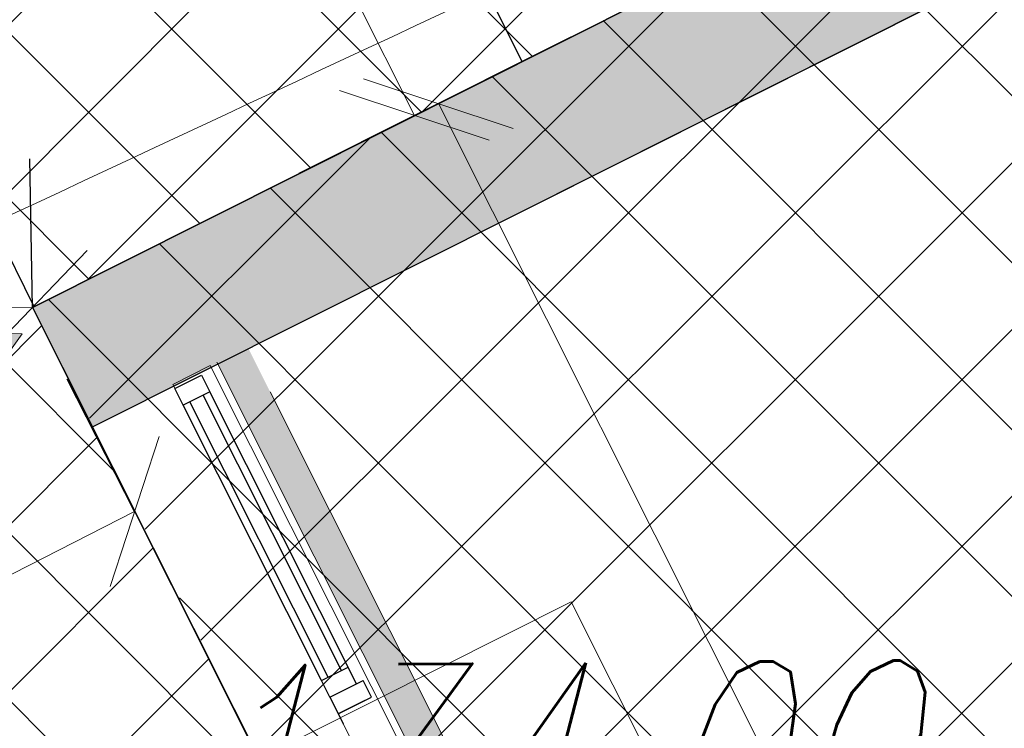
# Model space of a CAD drawing. Header units: metres. Extents: x 7472034 to 8439876, y 5890181 to 5961460.
# Tile 163 of 202: x 8439514.61 to 8439517.26, y 5890398.52 to 5890400.43. Entities that reach past the tile are written whole.
import ezdxf

# ---------------------------------------------------------------- set-up
doc = ezdxf.new("R2010")
doc.units = ezdxf.units.M
doc.header["$MEASUREMENT"] = 0
for name, pattern in [('$0$L218_500', [1, 0.5, -0.5]), ('ACAD_ISO03W100', [30, 12, -18]), ('CENTER', [2, 1.25, -0.25, 0.25, -0.25]), ('DASHED', [19.049999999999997, 12.7, -6.349999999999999])]:
    doc.linetypes.add(name, pattern=pattern)
doc.layers.get('0').update_dxf_attribs({"linetype": 'CONTINUOUS', "lineweight": 5})
doc.layers.get('Defpoints').update_dxf_attribs({"linetype": 'CONTINUOUS'})
for name, color, linetype, lineweight in [('### Krawężnik', 6, 'CONTINUOUS', 35), ('### rzędne', 172, 'CONTINUOUS', 35), ('_a_widok', 7, 'CONTINUOUS', 5), ('a_opisy', 7, 'CONTINUOUS', 18), ('drzwi', 7, 'CONTINUOUS', 20), ('dystrybutor', 252, 'CONTINUOUS', 15), ('KOLOR-OBIEKT', 21, 'CONTINUOUS', 13), ('T_strefa-5', 200, 'ACAD_ISO03W100', 50), ('ZAG-obrys 018 wymiary', 7, 'CONTINUOUS', 18)]:
    doc.layers.add(name, color=color, linetype=linetype, lineweight=lineweight)
for name, color, linetype in [('100_rzut_wym_wew', 7, 'CONTINUOUS'), ('Kraw_parking', 7, 'DASHED'), ('malowanki', 252, 'CONTINUOUS'), ('ogródek', 5, 'CONTINUOUS'), ('Ściany grube', 51, 'CONTINUOUS'), ('Ślusarka_okienna', 7, 'CONTINUOUS')]:
    doc.layers.add(name, color=color, linetype=linetype)
doc.layers.add('_IS_NO', color=11, linetype='CONTINUOUS', lineweight=20, plot=False)
doc.styles.add('ARIAL', font='arial.ttf')
doc.styles.add('DIM', font='simplex.shx', dxfattribs={"width": 0.8})
doc.styles.add('RS', font='Romans.shx', dxfattribs={"width": 0.7})
doc.styles.add('style2', font='romans.shx', dxfattribs={"width": 0.7, "oblique": 15})
doc.dimstyles.new('DIM-WEW_500', dxfattribs={"dimscale": 5, "dimtxt": 18, "dimasz": 10, "dimexe": 4, "dimexo": 8, "dimgap": 5, "dimtad": 1, "dimlfac": 0.01, "dimzin": 9, "dimdsep": 46, "dimtxsty": 'DIM', "dimblk": 'ARCHTICK', "dimcen": 5, "dimclrt": 112, "dimadec": 4, "dimazin": 2, "dimtfac": 4, "dimtmove": 0, "dimatfit": 3, "dimldrblk": 'ARCHTICK', "dimfxl": 0, "dimtolj": 1, "dimlwd": 13, "dimarcsym": 0})
pattern_1 = [(45, (967499.2092647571, -71042.97165620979), (-0.2245064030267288, 0.2245064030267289), []), (135, (967499.2092647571, -71042.97165620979), (-0.2245064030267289, -0.2245064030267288), [])]

# ---------------------------------------------------------------- blocks, each defined once
blk = doc.blocks.new('A$C6A91272F')
at = {"ltscale": 0.1}
h = blk.add_hatch(color=256, dxfattribs=at)
h.dxf.hatch_style = 1
edge = h.paths.add_edge_path()
edge.add_line((705.3357828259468, 1004.648025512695), (1.335779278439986, 1004.648025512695))
edge.add_line((1.335779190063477, 1004.648025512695), (1.335779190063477, 80.64918178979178))
edge.add_line((1.335779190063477, 80.64918172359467), (37.33577814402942, 80.64918174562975))
edge.add_line((37.33577811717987, 80.64918172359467), (37.33577811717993, 116.3991696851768))
edge.add_line((37.33577823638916, 116.3991696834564), (37.33577899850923, 127.6491803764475))
edge.add_line((37.3357789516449, 127.6491804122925), (37.33577895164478, 968.6480249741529))
edge.add_line((37.3357789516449, 968.6480250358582), (705.3357827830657, 968.648025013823))
edge.add_line((705.3357827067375, 968.6480250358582), (705.3357827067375, 1004.648025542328))
h = blk.add_hatch(color=256, dxfattribs=at)
h.dxf.hatch_style = 1
edge = h.paths.add_edge_path()
edge.add_line((605.8357829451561, 127.6491802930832), (37.33577826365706, 127.6491803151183))
edge.add_line((37.33577817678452, 127.6491802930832), (37.33577817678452, 118.4300506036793))
edge.add_line((37.33577817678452, 118.4300507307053), (606.3781130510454, 118.4300507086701))
edge.add_line((606.3781131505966, 118.4300508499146), (605.8357829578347, 127.6491805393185))
blk.add_line((36.83578145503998, 118.4300528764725), (592.8781095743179, 118.4300528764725), dxfattribs=at)
for points in [[(1.335779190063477, 80.64918172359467), (1305.338344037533, 80.64918172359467), (1305.338344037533, 1004.648025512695), (1.335779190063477, 1004.648025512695)], [(36.83577924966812, 105.1491804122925), (592.3357791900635, 105.1491802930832), (592.3357791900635, 116.3991719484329), (36.83577919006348, 116.3991717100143)]]:
    blk.add_lwpolyline(points, close=True, dxfattribs=at)
at = {"layer": 'dystrybutor', "color": 8, "ltscale": 0.1}
blk.add_line((50.33578497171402, 127.6491825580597), (1282.838341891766, 127.649182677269), dxfattribs=at)
at = {"layer": 'ogródek', "color": 0}
for p, q in [((1.335779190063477, 1004.648025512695), (1.335779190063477, 80.64918172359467)), ((37.33577817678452, 80.64917922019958), (37.33577919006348, 715.6480256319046)), ((37.33577817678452, 80.64917922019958), (37.33577919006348, 715.6480256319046)), ((1.335779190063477, 80.64918172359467), (37.33577817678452, 80.64917922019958))]:
    blk.add_line(p, q, dxfattribs=at)
blk.add_lwpolyline([(1305.338344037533, 1004.648025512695), (1.335779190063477, 1004.648025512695), (1.335779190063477, 80.64918172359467), (1305.338344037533, 80.64918172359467)], close=True, dxfattribs=at)
at = {"layer": 'Ślusarka_okienna', "color": 0}
for p, q in [((131.0857791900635, 105.149182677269, 0.25), (131.0857792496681, 115.149182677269, 0.4999999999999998)), ((136.0857792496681, 115.1491825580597, 0.25), (131.0857792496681, 115.149182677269, 0.4999999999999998)), ((136.0857791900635, 105.1491825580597, 0.25), (136.0857792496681, 115.1491825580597, 0.4999999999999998)), ((131.0857792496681, 113.149182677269), (43.08577930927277, 113.1491825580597, 0.25)), ((126.0857793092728, 105.149182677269), (126.0857792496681, 113.1491825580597, 0.25)), ((136.0857791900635, 113.149182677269, 0.25), (136.0857791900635, 105.1491825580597, 0.4999999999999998)), ((126.0857792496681, 111.149182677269), (43.08577930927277, 111.149182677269, 0.25)), ((126.0857792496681, 107.149182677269), (43.08577924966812, 107.1491825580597, 0.25)), ((126.0857793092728, 105.149182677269), (43.08577919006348, 105.1491825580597, 0.25)), ((131.0857791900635, 105.149182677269), (126.0857793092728, 105.149182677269, 0.25)), ((131.0857791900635, 105.149182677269, 0.25), (135.8357792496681, 105.149182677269, 0.4999999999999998)), ((135.8357792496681, 105.149182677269, 0.25), (139.0857791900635, 105.149182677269, 0.4999999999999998))]:
    blk.add_line(p, q, dxfattribs=at)
at = {"layer": 'Ślusarka_okienna', "color": 0, "elevation": 0.25}
blk.add_lwpolyline([(38.08577919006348, 113.1491825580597), (43.08577930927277, 113.1491825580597), (43.08577919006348, 105.1491825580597), (38.08577919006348, 105.149182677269)], close=True, dxfattribs=at)
blk = doc.blocks.new('_Oblique')
at = {"color": 0, "linetype": 'ByBlock', "lineweight": -2}
blk.add_line((-0.5, -0.5), (0.5, 0.5), dxfattribs=at)
blk = doc.blocks.new('*D72')
at = {"layer": 'Defpoints', "color": 0, "linetype": 'Continuous'}
for p in [(8439515.223175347, 5890401.062351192), (8439514.7226809, 5890400.811143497), (8439514.64619356, 5890399.653839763)]:
    blk.add_point(p, dxfattribs=at)
at = {"layer": 'ZAG-obrys 018 wymiary', "color": 0, "linetype": 'Continuous', "lineweight": -2}
for p, q in [((8439515.223175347, 5890401.062351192), (8439515.580671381, 5890401.241785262)), ((8439515.36118563, 5890400.012707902), (8439516.029264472, 5890400.348029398))]:
    blk.add_line(p, q, dxfattribs=at)
at = {"layer": 'ZAG-obrys 018 wymiary', "color": 0, "linetype": 'Continuous', "lineweight": 13}
blk.add_line((8439515.671768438, 5890400.168595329), (8439515.223175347, 5890401.062351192), dxfattribs=at)
at = {"layer": 'ZAG-obrys 018 wymiary', "color": 0, "linetype": 'Continuous', "lineweight": 13, "xscale": 0.3, "yscale": 0.3, "zscale": 0.3}
for p, rotation in [((8439515.223175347, 5890401.062351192), 116.652946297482), ((8439515.671768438, 5890400.168595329), 296.6529462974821)]:
    blk.add_blockref('_Oblique', p, dxfattribs=dict(at, rotation=rotation))
at = {"layer": 'ZAG-obrys 018 wymiary', "color": 112, "linetype": 'Continuous', "lineweight": 25, "insert": (8439515.983715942, 5890400.884624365), "char_height": 0.8, "attachment_point": 5, "rotation": 296.652946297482, "style": 'RS'}
blk.add_mtext('\\A1;1', dxfattribs=at)
blk = doc.blocks.new('_ArchTick')
at = {"layer": '100_rzut_wym_wew', "color": 0, "linetype": 'Continuous', "const_width": 0.15}
blk.add_lwpolyline([(-0.5, -0.5), (0.5, 0.5)], dxfattribs=at)
blk = doc.blocks.new('*D48')
at = {"layer": 'Defpoints', "color": 0, "linetype": 'Continuous', "lineweight": 60}
for p in [(8439522.898040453, 5890403.794841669, 2.493151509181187e-06), (8439514.639453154, 5890399.659210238, 2.493151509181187e-06), (8439515.964052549, 5890397.0140713)]:
    blk.add_point(p, dxfattribs=at)
at = {"layer": 'ZAG-obrys 018 wymiary', "color": 0, "linetype": 'Continuous', "lineweight": -2}
for p, q in [((8439523.256250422, 5890403.079519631), (8439524.401744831, 5890400.792041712)), ((8439514.997663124, 5890398.9438882), (8439516.143157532, 5890396.656410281))]:
    blk.add_line(p, q, dxfattribs=at)
at = {"layer": 'ZAG-obrys 018 wymiary', "color": 0, "linetype": 'Continuous', "lineweight": 13}
blk.add_line((8439524.222639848, 5890401.149702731), (8439515.964052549, 5890397.0140713), dxfattribs=at)
at = {"layer": 'ZAG-obrys 018 wymiary', "color": 0, "linetype": 'Continuous', "lineweight": 13, "xscale": 0.3, "yscale": 0.3, "zscale": 0.3}
for p, rotation in [((8439524.222639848, 5890401.149702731), 26.6002161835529), ((8439515.964052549, 5890397.0140713), 206.6002161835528)]:
    blk.add_blockref('_Oblique', p, dxfattribs=dict(at, rotation=rotation))
at = {"layer": 'ZAG-obrys 018 wymiary', "color": 112, "linetype": 'Continuous', "lineweight": 25, "insert": (8439519.824688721, 5890399.618378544), "char_height": 0.8, "attachment_point": 5, "rotation": 26.60021618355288, "style": 'RS'}
blk.add_mtext('\\A1;9.24', dxfattribs=at)
blk = doc.blocks.new('*D47')
at = {"layer": 'Defpoints', "color": 0, "linetype": 'Continuous', "lineweight": 60}
for p in [(8439514.6432662, 5890399.651613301, 2.493151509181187e-06), (8439521.586031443, 5890388.545919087), (8439520.492828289, 5890387.997219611, 2.493151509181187e-06)]:
    blk.add_point(p, dxfattribs=at)
at = {"layer": 'ZAG-obrys 018 wymiary', "color": 0, "linetype": 'Continuous', "lineweight": -2}
for p, q in [((8439515.358258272, 5890400.010481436), (8439516.093965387, 5890400.379746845)), ((8439521.207820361, 5890388.356087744), (8439521.943527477, 5890388.725353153))]:
    blk.add_line(p, q, dxfattribs=at)
at = {"layer": 'ZAG-obrys 018 wymiary', "color": 0, "linetype": 'Continuous', "lineweight": 13}
blk.add_line((8439515.736469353, 5890400.200312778), (8439521.586031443, 5890388.545919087), dxfattribs=at)
at = {"layer": 'ZAG-obrys 018 wymiary', "color": 0, "linetype": 'Continuous', "lineweight": 13, "xscale": 0.3, "yscale": 0.3, "zscale": 0.3}
for p, rotation in [((8439515.736469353, 5890400.200312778), 116.6529459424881), ((8439521.586031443, 5890388.545919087), 296.6529459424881)]:
    blk.add_blockref('_Oblique', p, dxfattribs=dict(at, rotation=rotation))
at = {"layer": 'ZAG-obrys 018 wymiary', "color": 112, "linetype": 'Continuous', "lineweight": 25, "insert": (8439518.65365667, 5890395.725783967), "char_height": 0.8, "attachment_point": 5, "rotation": 296.65294594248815, "style": 'RS'}
blk.add_mtext('\\A1;13.04', dxfattribs=at)
blk = doc.blocks.new('*D108')
at = {"layer": 'Defpoints', "color": 0, "linetype": 'Continuous'}
for p in [(8439505.01880863, 5890418.847646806), (8439503.43533865, 5890418.053730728), (8439514.6432662, 5890399.651613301, 2.493151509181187e-06)]:
    blk.add_point(p, dxfattribs=at)
at = {"layer": 'ZAG-obrys 018 wymiary', "color": 0, "linetype": 'Continuous', "lineweight": -2}
for p, q in [((8439504.303661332, 5890418.489088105), (8439503.077765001, 5890417.874451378)), ((8439513.928118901, 5890399.2930546), (8439512.70222257, 5890398.678417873))]:
    blk.add_line(p, q, dxfattribs=at)
at = {"layer": 'ZAG-obrys 018 wymiary', "color": 0, "linetype": 'Continuous', "lineweight": 13}
blk.add_line((8439513.05979622, 5890398.857697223), (8439503.43533865, 5890418.053730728), dxfattribs=at)
at = {"layer": 'ZAG-obrys 018 wymiary', "color": 0, "linetype": 'Continuous', "lineweight": 13, "xscale": 0.3, "yscale": 0.3, "zscale": 0.3}
for p, rotation in [((8439503.43533865, 5890418.053730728), 116.6281522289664), ((8439513.05979622, 5890398.857697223), 296.6281522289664)]:
    blk.add_blockref('_Oblique', p, dxfattribs=dict(at, rotation=rotation))
at = {"layer": 'ZAG-obrys 018 wymiary', "color": 112, "linetype": 'Continuous', "lineweight": 25, "insert": (8439511.204318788, 5890403.897150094), "char_height": 0.8, "attachment_point": 5, "rotation": 296.62815222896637, "style": 'RS'}
blk.add_mtext('\\A1;21.47', dxfattribs=at)
blk = doc.blocks.new('*D109')
at = {"layer": 'Defpoints', "color": 0, "linetype": 'Continuous', "lineweight": 60}
for p in [(8439514.6432662, 5890399.651613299, 2.493151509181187e-06), (8439465.25386815, 5890398.746710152), (8439465.25386815, 5890398.746710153)]:
    blk.add_point(p, dxfattribs=at)
at = {"layer": 'ZAG-obrys 018 wymiary', "color": 0, "linetype": 'Continuous', "lineweight": -2}
for p, q in [((8439514.6432662, 5890399.6516133), (8439514.635938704, 5890400.05154618)), ((8439465.25386815, 5890398.746710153), (8439465.246540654, 5890399.146643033))]:
    blk.add_line(p, q, dxfattribs=at)
at = {"layer": 'ZAG-obrys 018 wymiary', "color": 0, "linetype": 'Continuous', "lineweight": 13}
blk.add_line((8439514.6432662, 5890399.6516133), (8439465.25386815, 5890398.746710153), dxfattribs=at)
at = {"layer": 'ZAG-obrys 018 wymiary', "color": 0, "linetype": 'Continuous', "lineweight": 13, "xscale": 0.3, "yscale": 0.3, "zscale": 0.3}
for p, rotation in [((8439514.6432662, 5890399.6516133), 1.049644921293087), ((8439465.25386815, 5890398.746710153), 181.0496449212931)]:
    blk.add_blockref('_Oblique', p, dxfattribs=dict(at, rotation=rotation))
at = {"layer": 'ZAG-obrys 018 wymiary', "color": 112, "linetype": 'Continuous', "lineweight": 25, "insert": (8439482.094402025, 5890399.655359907), "char_height": 0.8, "attachment_point": 5, "rotation": 1.0496449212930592, "style": 'RS'}
blk.add_mtext('\\A1;49.4', dxfattribs=at)
blk = doc.blocks.new('*D115')
at = {"layer": 'Defpoints', "color": 0, "linetype": 'Continuous', "lineweight": 60}
for p in [(8439515.00166768, 5890398.937550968, 2.493151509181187e-06), (8439502.141904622, 5890394.942369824), (8439503.079105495, 5890393.045836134)]:
    blk.add_point(p, dxfattribs=at)
at = {"layer": 'ZAG-obrys 018 wymiary', "color": 0, "linetype": 'Continuous', "lineweight": -2}
for p, q in [((8439514.647248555, 5890399.654758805), (8439513.887257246, 5890401.192688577)), ((8439502.72468637, 5890393.763043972), (8439501.96469506, 5890395.300973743))]:
    blk.add_line(p, q, dxfattribs=at)
at = {"layer": 'ZAG-obrys 018 wymiary', "color": 0, "linetype": 'Continuous', "lineweight": 13}
blk.add_line((8439514.064466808, 5890400.834084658), (8439502.141904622, 5890394.942369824), dxfattribs=at)
at = {"layer": 'ZAG-obrys 018 wymiary', "color": 0, "linetype": 'Continuous', "lineweight": 13, "xscale": 0.3, "yscale": 0.3, "zscale": 0.3}
for p, rotation in [((8439514.064466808, 5890400.834084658), 26.29697803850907), ((8439502.141904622, 5890394.942369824), 206.296978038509)]:
    blk.add_blockref('_Oblique', p, dxfattribs=dict(at, rotation=rotation))
at = {"layer": 'ZAG-obrys 018 wymiary', "color": 112, "linetype": 'Continuous', "lineweight": 25, "insert": (8439507.07263276, 5890398.048225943), "char_height": 0.8, "attachment_point": 5, "rotation": 26.29697803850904, "style": 'RS'}
blk.add_mtext('\\A1;13.3', dxfattribs=at)
blk = doc.blocks.new('A$C76AD686A')
at = {"layer": 'T_strefa-5', "color": 151, "lineweight": 30, "ltscale": 0.05, "elevation": 1.144901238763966e-06}
blk.add_lwpolyline([(1.951411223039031, -3.88790038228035, 0.2701111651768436), (2.265631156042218, 1.137163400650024), (2.153484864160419, 1.360598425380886, 0.4142135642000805), (-4.558141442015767, 3.586373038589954), (-4.826263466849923, 3.451797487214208, 0.4142135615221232), (-7.052038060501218, -3.259828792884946), (-6.939891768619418, -3.483263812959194)], format="xyb", dxfattribs=at)
blk = doc.blocks.new('*D139')
at = {"layer": 'Defpoints', "color": 0, "linetype": 'Continuous', "lineweight": 60}
for p in [(8439514.918569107, 5890399.101687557), (8439515.054533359, 5890398.834549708, 2.493151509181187e-06), (8439502.358623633, 5890392.372755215)]:
    blk.add_point(p, dxfattribs=at)
at = {"layer": 'ZAG-obrys 018 wymiary', "color": 0, "linetype": 'Continuous', "lineweight": -2}
for p, q in [((8439514.918569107, 5890399.101687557), (8439514.737131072, 5890399.458170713)), ((8439502.22265938, 5890392.639893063), (8439502.041221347, 5890392.996376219))]:
    blk.add_line(p, q, dxfattribs=at)
at = {"layer": 'ZAG-obrys 018 wymiary', "color": 0, "linetype": 'Continuous', "lineweight": 13}
blk.add_line((8439502.22265938, 5890392.639893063), (8439514.918569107, 5890399.101687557), dxfattribs=at)
at = {"layer": 'ZAG-obrys 018 wymiary', "color": 0, "linetype": 'Continuous', "lineweight": 13, "xscale": 0.3, "yscale": 0.3, "zscale": 0.3}
for p, rotation in [((8439514.918569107, 5890399.101687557), 26.97457578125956), ((8439502.22265938, 5890392.639893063), 206.9745757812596)]:
    blk.add_blockref('_Oblique', p, dxfattribs=dict(at, rotation=rotation))
at = {"layer": 'ZAG-obrys 018 wymiary', "color": 112, "linetype": 'Continuous', "lineweight": 25, "insert": (8439508.298457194, 5890396.405515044), "char_height": 0.8, "attachment_point": 5, "rotation": 26.974575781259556, "style": 'RS'}
blk.add_mtext('\\A1;14.25', dxfattribs=at)
blk = doc.blocks.new('A$C1D2679FE')
at = {"layer": 'KOLOR-OBIEKT', "lineweight": 9, "ltscale": 200}
h = blk.add_hatch(dxfattribs=at)
h.set_pattern_fill('ANSI37', color=253, scale=0.1, angle=16)
h.set_pattern_definition([(61, (-7471780.020262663, -5961378.212846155), (-0.2776917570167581, 0.153927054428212), []), (151, (-7471780.020262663, -5961378.212846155), (-0.153927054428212, -0.2776917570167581), [])])
edge = h.paths.add_edge_path()
edge.add_line((196.975401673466, 33.54016214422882), (192.3495923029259, 34.13512154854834))
edge.add_line((192.3495923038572, 34.13512154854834), (187.7176397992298, 34.7308710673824))
edge.add_line((187.7176398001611, 34.7308710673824), (178.5077782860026, 36.15998750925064))
edge.add_line((178.5077782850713, 36.15998750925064), (176.6601969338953, 36.5026140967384))
edge.add_arc((181.3685569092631, 38.18527459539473), 5.000000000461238, 199.6657310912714, 261.1796204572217)
edge.add_line((180.6018702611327, 33.24440507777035), (187.358021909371, 32.19603671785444))
edge.add_line((187.3580219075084, 32.19603671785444), (192.0230219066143, 31.59603671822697))
edge.add_line((192.0230219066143, 31.59603671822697), (196.6880219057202, 30.9960367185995))
edge.add_line((196.6880219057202, 30.9960367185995), (201.9780219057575, 30.48103671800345))
edge.add_line((201.9780219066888, 30.48103671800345), (207.2680219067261, 29.96603671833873))
edge.add_line((207.2680219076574, 29.96603671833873), (216.468021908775, 29.35603671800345))
edge.add_line((216.4680219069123, 29.35603671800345), (221.8830219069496, 29.11103671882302))
edge.add_line((221.8830219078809, 29.11103671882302), (227.2980219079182, 28.86603671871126))
edge.add_line((227.2980219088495, 28.86603671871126), (233.718021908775, 28.60103671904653))
edge.add_line((233.7180219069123, 28.60103671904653), (240.1380219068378, 28.33603671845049))
edge.add_line((240.1380219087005, 28.33603671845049), (245.3280219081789, 28.076036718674))
edge.add_line((245.3280219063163, 28.076036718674), (246.1380219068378, 28.00603671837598))
edge.add_line((246.1380219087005, 28.00603671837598), (248.4280219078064, 27.98603671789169))
edge.add_line((248.4280219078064, 27.98603671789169), (251.4080219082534, 28.33603671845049))
edge.add_line((251.4080219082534, 28.33603671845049), (255.3380219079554, 29.13603671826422))
edge.add_line((255.3380219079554, 29.13603671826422), (258.1480219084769, 30.35603671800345))
edge.add_line((258.1480219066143, 30.35603671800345), (260.6280219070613, 32.076036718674))
edge.add_line((260.6280219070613, 32.076036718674), (262.7080219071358, 34.29603671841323))
edge.add_line((262.7080219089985, 34.29603671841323), (264.3880219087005, 36.826036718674))
edge.add_line((264.3880219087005, 36.826036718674), (265.608021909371, 39.59603671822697))
edge.add_line((265.6080219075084, 39.59603671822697), (266.4080219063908, 42.53603671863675))
edge.add_line((266.4080219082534, 42.53603671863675), (266.6380219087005, 45.60603671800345))
edge.add_line((266.6380219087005, 45.60603671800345), (266.3380219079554, 48.59603671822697))
edge.add_line((266.3380219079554, 48.59603671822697), (265.628021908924, 51.53603671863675))
edge.add_line((265.6280219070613, 51.53603671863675), (264.5280219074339, 54.28603671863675))
edge.add_line((264.5280219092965, 54.28603671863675), (263.3880219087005, 57.11603671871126))
edge.add_line((263.3880219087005, 57.11603671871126), (262.5430219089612, 59.47103671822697))
edge.add_line((262.5430219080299, 59.47103671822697), (261.6980219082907, 61.826036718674))
edge.add_line((261.6980219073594, 61.826036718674), (260.5980219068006, 65.15103671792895))
edge.add_line((260.5980219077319, 65.15103671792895), (259.4980219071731, 68.47603671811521))
edge.add_line((259.4980219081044, 68.47603671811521), (257.3916487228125, 67.77919145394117))
edge.add_line((257.3916487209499, 67.77919145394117), (258.1675714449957, 64.34697791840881))
edge.add_line((258.167571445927, 64.34697791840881), (259.2776264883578, 60.99158426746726))
edge.add_line((259.2776264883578, 60.99158426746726), (260.1334384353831, 58.60645156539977))
edge.add_line((260.1334384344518, 58.60645156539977), (260.9950570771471, 56.20513570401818))
edge.add_line((260.9950570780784, 56.20513570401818), (262.1522789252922, 53.33238322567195))
edge.add_line((262.1522789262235, 53.33238322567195), (263.1827648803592, 50.75616833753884))
edge.add_line((263.1827648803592, 50.75616833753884), (263.8083402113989, 48.16575780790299))
edge.add_line((263.8083402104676, 48.16575780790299), (264.0684198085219, 45.57363114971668))
edge.add_line((264.0684198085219, 45.57363114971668), (263.8734869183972, 42.97170083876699))
edge.add_line((263.8734869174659, 42.97170083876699), (263.1880731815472, 40.45280535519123))
edge.add_line((263.1880731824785, 40.45280535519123), (262.1337886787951, 38.05906103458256))
edge.add_line((262.1337886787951, 38.05906103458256), (260.6936748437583, 35.89031817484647))
edge.add_line((260.6936748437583, 35.89031817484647), (258.9457271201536, 34.02472012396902))
edge.add_line((258.9457271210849, 34.02472012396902), (256.8967191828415, 32.60363397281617))
edge.add_line((256.8967191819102, 32.60363397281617), (254.5645412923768, 31.59108698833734))
edge.add_line((254.5645412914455, 31.59108698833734), (251.0026761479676, 30.86602538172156))
edge.add_line((251.0026761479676, 30.86602538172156), (248.2893446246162, 30.54734550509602))
edge.add_line((248.2893446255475, 30.54734550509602), (246.2595893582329, 30.56507262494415))
edge.add_line((246.2595893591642, 30.56507262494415), (245.5023283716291, 30.63051493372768))
edge.add_line((245.5023283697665, 30.63051493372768), (240.2548571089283, 30.89339403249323))
edge.add_line((240.2548571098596, 30.89339403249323), (233.8236017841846, 31.1588586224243))
edge.add_line((233.8236017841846, 31.1588586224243), (227.4086662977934, 31.42364957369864))
edge.add_line((227.4086662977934, 31.42364957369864), (221.9987299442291, 31.66842047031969))
edge.add_line((221.9987299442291, 31.66842047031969), (217.4544723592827, 31.90290945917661))
edge.add_line((217.4544723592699, 31.90290945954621), (217.0910134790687, 31.92589690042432))
edge.add_line((217.0910134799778, 31.92589689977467), (214.8768218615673, 32.06593639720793))
edge.add_line((214.876821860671, 32.06593639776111), (207.0033997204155, 32.56390146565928))
edge.add_line((207.0033997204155, 32.56390146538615), (202.2260741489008, 33.02899081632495))
edge.add_line((202.2260741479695, 33.02899081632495), (196.975401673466, 33.54016214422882))
blk = doc.blocks.new('23123')
at = {"layer": 'a_opisy', "linetype": '$0$L218_500'}
blk.add_hatch(color=250, dxfattribs=at).paths.add_polyline_path([(8443019.232991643, 5888878.045012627), (8443018.761079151, 5888878.045012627), (8443018.28916666, 5888878.045012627), (8443018.761079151, 5888877.16129482)])
at = {"layer": 'a_opisy', "color": 250, "linetype": 'CENTER'}
for points in [[(8443018.28916666, 5888878.045012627), (8443018.761079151, 5888878.045012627)], [(8443019.232991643, 5888878.045012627), (8443018.761079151, 5888877.16129482), (8443018.28916666, 5888878.045012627)], [(8443018.28916666, 5888878.045012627), (8443018.761079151, 5888877.16129482), (8443019.232991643, 5888878.045012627)], [(8443019.232991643, 5888878.045012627), (8443018.761079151, 5888878.045012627)]]:
    blk.add_lwpolyline(points, dxfattribs=at)
blk = doc.blocks.new('A$C2C426404')
at = {"layer": '_IS_NO'}
blk.add_spline([(75.79141489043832, 33.98871202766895, 2.493151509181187e-06), (83.97091970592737, 37.81401541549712, 2.493151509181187e-06)], degree=3, dxfattribs=at)
blk.add_open_spline([(79.78853077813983, 19.36674957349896), (76.35759393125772, 21.05647175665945), (73.54314721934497, 23.24973176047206), (68.81112178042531, 29.5542766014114), (62.94352867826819, 33.40072623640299), (60.85999413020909, 35.33807434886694), (60.85999381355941, 35.3380749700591)], degree=3, knots=[0, 0, 0, 0, 2.176379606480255, 10.04614516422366, 21.98881238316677, 21.98881468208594, 21.98881468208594, 21.98881468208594, 21.98881468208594], dxfattribs=at)
at = {"layer": '_IS_NO', "ltscale": 0.1}
blk.add_open_spline([(81.48853297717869, 15.975331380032), (78.87586907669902, 16.84686399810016), (76.26450027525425, 17.78992713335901), (72.03847445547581, 21.67736706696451), (65.0990158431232, 30.09408769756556), (58.79946133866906, 33.34467344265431), (58.26247850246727, 34.11525447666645)], degree=3, knots=[0, 0, 0, 0, 1.278992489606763, 7.78914044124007, 15.74750070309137, 27.64022902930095, 27.64022902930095, 27.64022902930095, 27.64022902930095], dxfattribs=at)
at = {"layer": '_IS_NO'}
blk.add_open_spline([(78.3531505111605, 22.2925555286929), (78.74320633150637, 24.42176202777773, 2.493151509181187e-06), (74.90350782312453, 33.04146458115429, 2.493151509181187e-06), (75.79141489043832, 33.98871202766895, 2.493151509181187e-06)], degree=3, dxfattribs=at)
at = {"layer": '_IS_NO', "ltscale": 0.1}
blk.add_open_spline([(76.1417944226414, 26.61248293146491, 6.635853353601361e-07), (75.61527407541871, 29.49950746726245, 3.156736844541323e-06), (74.77707656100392, 30.88630800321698, 3.156736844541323e-06), (73.96841223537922, 32.79458592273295)], degree=3, dxfattribs=at)
at = {"layer": '### rzędne', "color": 0, "linetype": '$0$L218_500', "lineweight": 25, "xscale": 0.4999999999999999, "yscale": 0.4999999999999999, "zscale": 0.4999999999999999, "rotation": 116.409270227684}
blk.add_blockref('23123', (4514875.634769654, -2471290.481969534, 2.493151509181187e-06), dxfattribs=at)
at = {"layer": '### rzędne', "color": 0, "linetype": 'CENTER', "lineweight": 25, "attachment_point": 1}
for s, insert, char_height, rotation, style in [('134,06', (74.49749989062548, 35.1141793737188, 4.986303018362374e-06), 0.7999999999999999, 296.8411776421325, 'ARIAL'), ('134,09', (76.28478799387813, 32.8018180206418, -0.002491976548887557), 0.6, 0.4319074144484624, 'style2')]:
    blk.add_mtext(s, dxfattribs=dict(at, insert=insert, char_height=char_height, rotation=rotation, style=style))
blk = doc.blocks.new('A$C1E3701F3')
at = {"layer": 'Ściany grube', "linetype": 'ByBlock', "lineweight": 9, "ltscale": 5, "elevation": -3.258664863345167e-10}
blk.add_lwpolyline([(0.0004967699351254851, 989.0839778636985), (0.0004967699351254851, 65.08513414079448), (36.00049569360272, 65.08513169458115), (36.00049676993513, 700.0839778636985), (75.00049676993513, 700.0839778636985), (75.00049676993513, 712.5839778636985), (36.00049676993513, 712.5839778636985), (36.00049817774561, 862.5839792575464)], dxfattribs=at)
at = {"layer": 'Ściany grube', "linetype": 'ByBlock', "lineweight": 9, "ltscale": 15, "elevation": -3.258664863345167e-10}
blk.add_lwpolyline([(236.0004967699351, 159.0851341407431), (136.0004967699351, 159.0851341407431), (136.0004967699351, -0.0001877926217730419), (236.0004967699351, -0.0001877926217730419)], close=True, dxfattribs=at)
at = {"layer": 'Ściany grube', "linetype": 'ByBlock', "lineweight": 9, "ltscale": 15, "elevation": 0.2499999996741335}
blk.add_lwpolyline([(36.00049676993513, 65.08513291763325), (136.0004967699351, 65.08513291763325)], dxfattribs=at)

msp = doc.modelspace()

# ---------------------------------------------------------------- hatches: boundary and pattern name
at = {"layer": 'KOLOR-OBIEKT', "lineweight": 9}
h = msp.add_hatch(dxfattribs=at)
h.set_pattern_fill('ANSI37', color=73, scale=0.1)
h.set_pattern_definition(pattern_1)
edge = h.paths.add_edge_path()
edge.add_arc((8439443.60123986, 5890379.17988472), 6.652831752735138, 296.7043321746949, 335.0331150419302)
edge.add_arc((8439476.194075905, 5890367.917634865), 27.87464989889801, 155.1393615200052, 162.3446315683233, ccw=False)
edge.add_arc((8439457.399943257, 5890376.211109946), 7.345078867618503, 127.98309878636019, 152.2023641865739, ccw=False)
edge.add_arc((8439457.741930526, 5890376.488713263), 7.349948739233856, 107.1989600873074, 131.4182254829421, ccw=False)
edge.add_line((8439455.568618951, 5890383.509999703), (8439473.898437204, 5890392.710084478))
edge.add_arc((8439481.742870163, 5890376.384611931), 18.11232128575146, 99.26977735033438, 115.6644084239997, ccw=False)
edge.add_line((8439478.825278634, 5890394.260401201), (8439481.377171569, 5890394.321440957))
edge.add_arc((8439482.909595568, 5890377.390082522), 17.00056533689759, 88.22393661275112, 95.17163768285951, ccw=False)
edge.add_arc((8439482.561499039, 5890405.235869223), 10.88860248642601, 274.6092070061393, 298.9976789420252)
edge.add_arc((8443006.923870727, 5883371.657126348), 7856.29059094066, 116.59181359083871, 116.61107962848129, ccw=False)
edge.add_arc((8439465.895823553, 5890431.340313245), 42.15757971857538, 305.2087751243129, 306.7865132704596)
edge.add_arc((8439488.80074795, 5890400.283338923), 3.577668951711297, 310.8590814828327, 340.7280968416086)
edge.add_line((8439492.177934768, 5890399.102523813), (8439493.275267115, 5890403.980640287))
edge.add_line((8439493.275267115, 5890403.980640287), (8439502.266345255, 5890408.28072203))
edge.add_line((8439502.266345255, 5890408.28072203), (8439504.844191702, 5890407.694009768))
edge.add_line((8439504.844191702, 5890407.694009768), (8439506.125281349, 5890405.329609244))
edge.add_arc((8439507.019670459, 5890405.776898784), 0.9999999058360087, 206.5699188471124, 283.6833393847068)
edge.add_line((8439507.256226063, 5890404.805280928), (8439511.624560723, 5890406.970734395))
edge.add_line((8439511.624560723, 5890406.970734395), (8439511.39896348, 5890407.420225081))
edge.add_line((8439511.39896348, 5890407.420225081), (8439510.561982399, 5890407.017405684))
edge.add_line((8439510.561982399, 5890407.017405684), (8439509.330427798, 5890409.481424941))
edge.add_line((8439509.330427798, 5890409.481424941), (8439512.635426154, 5890411.138401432))
edge.add_line((8439512.635426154, 5890411.138401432), (8439512.638568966, 5890411.136467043))
edge.add_line((8439512.638568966, 5890411.136467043), (8439515.998443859, 5890412.829496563))
edge.add_line((8439515.998443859, 5890412.829496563), (8439517.239018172, 5890410.325621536))
edge.add_line((8439517.239018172, 5890410.325621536), (8439513.919446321, 5890408.633274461))
edge.add_line((8439513.919446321, 5890408.633274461), (8439514.091312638, 5890408.235941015))
edge.add_line((8439514.091312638, 5890408.235941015), (8439518.839102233, 5890410.604261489))
edge.add_line((8439518.839102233, 5890410.604261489), (8439518.585943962, 5890412.843737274))
edge.add_line((8439518.585943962, 5890412.843737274), (8439518.274555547, 5890413.628049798))
edge.add_line((8439518.274555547, 5890413.628049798), (8439517.839658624, 5890414.494365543))
edge.add_line((8439517.839658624, 5890414.494365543), (8439524.310164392, 5890417.742607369))
edge.add_line((8439524.310164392, 5890417.742607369), (8439525.122207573, 5890416.124990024))
edge.add_line((8439525.122207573, 5890416.124990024), (8439526.840645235, 5890414.670893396))
edge.add_line((8439526.840645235, 5890414.670893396), (8439527.244697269, 5890414.489695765))
edge.add_arc((8439552.769967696, 5890317.570311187), 100.2242811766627, 102.79246926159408, 104.75471345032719, ccw=False)
edge.add_arc((8439529.321881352, 5890420.105147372), 4.960037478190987, 284.6730648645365, 320.3902958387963)
edge.add_arc((8435016.013859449, 5889290.11735932), 4655.555010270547, 14.00691021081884, 14.04831962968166)
edge.add_line((8439532.327549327, 5890420.207226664), (8439525.877549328, 5890423.127226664))
edge.add_line((8439525.877549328, 5890423.127226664), (8439431.028022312, 5890376.803268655))
edge.add_line((8439431.028022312, 5890376.803268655), (8439435.479127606, 5890375.417226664))
edge.add_line((8439435.479127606, 5890375.417226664), (8439446.590932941, 5890373.236661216))
edge = h.paths.add_edge_path()
edge.add_arc((8439530.228804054, 5890405.916425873), 3.001836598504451, 99.44813666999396, 208.2631515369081)
edge.add_line((8439527.5848402, 5890404.494990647), (8439533.209264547, 5890393.206690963))
edge.add_line((8439533.209264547, 5890393.206690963), (8439519.17443581, 5890386.185049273))
edge.add_line((8439519.17443581, 5890386.185049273), (8439523.57812012, 5890377.411604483))
edge.add_line((8439523.57812012, 5890377.411604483), (8439517.455507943, 5890374.324033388))
edge.add_line((8439517.455507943, 5890374.324033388), (8439517.445860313, 5890374.319191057))
edge.add_line((8439517.445860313, 5890374.319191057), (8439517.33905848, 5890374.265585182))
edge.add_line((8439517.33905848, 5890374.265585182), (8439516.815779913, 5890375.308140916))
edge.add_line((8439516.815779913, 5890375.308140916), (8439511.370501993, 5890372.574998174))
edge.add_line((8439511.370501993, 5890372.574998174), (8439511.888417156, 5890371.529804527))
edge.add_line((8439511.888417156, 5890371.529804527), (8439506.425671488, 5890368.787948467))
edge.add_line((8439506.425671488, 5890368.787948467), (8439505.890341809, 5890369.841556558))
edge.add_line((8439505.890341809, 5890369.841556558), (8439505.8884594, 5890369.869391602))
edge.add_line((8439505.8884594, 5890369.869391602), (8439500.283276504, 5890366.97762632))
edge.add_line((8439500.283276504, 5890366.97762632), (8439519.478066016, 5890366.160130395))
edge.add_line((8439519.478066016, 5890366.160130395), (8439542.767549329, 5890378.417226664))
edge.add_line((8439542.767549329, 5890378.417226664), (8439538.675788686, 5890394.802262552))
edge.add_line((8439538.675788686, 5890394.802262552), (8439537.066416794, 5890401.238139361))
edge.add_line((8439537.066416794, 5890401.238139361), (8439535.557306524, 5890407.69906358))
edge.add_arc((8439531.145391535, 5890400.872499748), 8.128158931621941, 57.12596579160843, 99.98506404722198)
edge = h.paths.add_edge_path()
edge.add_line((8439470.194509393, 5890384.137651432), (8439461.355169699, 5890379.697090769))
edge.add_line((8439461.355169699, 5890379.697090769), (8439460.080861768, 5890379.068371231))
edge.add_line((8439460.080861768, 5890379.068371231), (8439457.869254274, 5890377.642639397))
edge.add_arc((8439460.609507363, 5890373.444653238), 5.013190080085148, 123.1346622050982, 204.022759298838)
edge.add_line((8439456.030540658, 5890371.403786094), (8439459.447549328, 5890370.707226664))
edge.add_line((8439459.447549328, 5890370.707226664), (8439480.497107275, 5890367.736747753))
edge.add_line((8439480.497107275, 5890367.736747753), (8439497.963342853, 5890367.082590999))
edge.add_line((8439497.963342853, 5890367.082590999), (8439496.62020549, 5890369.722641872))
edge.add_line((8439496.62020549, 5890369.722641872), (8439494.91788047, 5890373.087302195))
edge.add_arc((8439489.468037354, 5890366.363615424), 8.654984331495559, 50.97371617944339, 58.22889977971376)
edge.add_line((8439494.025120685, 5890373.721722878), (8439490.036071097, 5890376.575637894))
edge.add_line((8439490.036071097, 5890376.575637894), (8439489.954459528, 5890375.592465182))
edge.add_line((8439489.954459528, 5890375.592465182), (8439490.917133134, 5890375.538648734))
edge.add_line((8439490.917133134, 5890375.538648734), (8439490.678913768, 5890371.956837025))
edge.add_line((8439490.678913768, 5890371.956837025), (8439482.55041443, 5890372.440399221))
edge.add_line((8439482.55041443, 5890372.440399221), (8439482.851718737, 5890376.020734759))
edge.add_line((8439482.851718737, 5890376.020734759), (8439487.354100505, 5890375.749064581))
edge.add_line((8439487.354100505, 5890375.749064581), (8439487.521080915, 5890378.34061919))
edge.add_line((8439487.521080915, 5890378.34061919), (8439481.803471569, 5890382.401025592))
edge.add_arc((8439487.942466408, 5890392.088814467), 11.46911116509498, 231.6002274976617, 237.6382272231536, ccw=False)
edge.add_line((8439480.818489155, 5890383.100518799), (8439480.351152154, 5890383.41057529))
edge.add_line((8439480.351152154, 5890383.41057529), (8439479.210044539, 5890382.939428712))
edge.add_line((8439479.210044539, 5890382.939428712), (8439480.412913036, 5890383.399613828))
edge.add_arc((8439474.682487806, 5890375.167564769), 10.03017472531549, 55.15777404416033, 116.5800473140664)
h.paths.add_polyline_path([(8439461.898919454, 5890370.792156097), (8439462.257176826, 5890373.552492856)], flags=16)
h = msp.add_hatch(dxfattribs=at)
h.set_pattern_fill('ANSI37', color=253, scale=0.1)
h.set_pattern_definition(pattern_1)
edge = h.paths.add_edge_path()
edge.add_arc((8439529.163071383, 5890420.279666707), 5.193757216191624, 276.50229096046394, 320.0240354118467, ccw=False)
edge.add_line((8439529.751227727, 5890415.119319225), (8439525.812744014, 5890414.153171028))
edge.add_line((8439525.812744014, 5890414.153171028), (8439519.208160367, 5890410.804184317))
edge.add_line((8439519.208160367, 5890410.804184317), (8439517.988028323, 5890410.126512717))
edge.add_line((8439517.988028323, 5890410.126512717), (8439514.091312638, 5890408.235941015))
edge.add_line((8439514.091312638, 5890408.235941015), (8439511.613697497, 5890406.992378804))
edge.add_line((8439511.613697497, 5890406.992378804), (8439509.258949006, 5890405.810485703))
edge.add_line((8439509.258949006, 5890405.810485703), (8439507.371756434, 5890404.83508177))
edge.add_arc((8439506.940777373, 5890405.737469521), 1.000023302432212, 206.5712342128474, 295.5290722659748, ccw=False)
edge.add_line((8439506.046377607, 5890405.290148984), (8439504.844186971, 5890407.693988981))
edge.add_line((8439504.844186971, 5890407.693988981), (8439502.261629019, 5890408.281795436))
edge.add_line((8439502.261629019, 5890408.281795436), (8439499.350132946, 5890407.011538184))
edge.add_line((8439499.350132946, 5890407.011538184), (8439493.30510976, 5890403.995621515))
edge.add_line((8439493.30510976, 5890403.995621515), (8439492.177918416, 5890399.102451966))
edge.add_arc((8439488.801253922, 5890400.282879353), 3.577047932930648, 293.05521913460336, 340.73119789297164, ccw=False)
edge.add_line((8439490.202090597, 5890396.991537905), (8439487.801423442, 5890395.78932472))
edge.add_arc((8439482.51122255, 5890404.317896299), 10.03607286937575, 278.1216072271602, 301.8109775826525, ccw=False)
edge.add_line((8439483.9290645, 5890394.382480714), (8439478.825278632, 5890394.260401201))
edge.add_arc((8439481.742870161, 5890376.384611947), 18.11232126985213, 99.26977735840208, 115.6644084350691)
edge.add_line((8439473.898437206, 5890392.710084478), (8439455.537130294, 5890383.494194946))
edge.add_arc((8439458.368862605, 5890375.380272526), 8.593860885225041, 109.2388197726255, 150.5606865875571)
edge.add_line((8439450.884668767, 5890379.604167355), (8439456.921008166, 5890377.849276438))
edge.add_line((8439456.921008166, 5890377.849276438), (8439458.055979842, 5890377.519316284))
edge.add_arc((8439462.056345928, 5890374.376166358), 5.087466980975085, 112.4172144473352, 141.842727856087, ccw=False)
edge.add_line((8439460.116249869, 5890379.079181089), (8439470.201913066, 5890384.141371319))
edge.add_arc((8439474.670732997, 5890375.058466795), 10.12272227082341, 52.60385305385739, 116.19734301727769, ccw=False)
edge.add_line((8439480.818489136, 5890383.100518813), (8439494.035062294, 5890373.735722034))
edge.add_arc((8439499.404929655, 5890380.165137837), 8.376924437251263, 230.1312663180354, 239.1071883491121)
edge.add_arc((8439492.046879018, 5890368.073539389), 5.778072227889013, 28.405105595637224, 58.05675779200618, ccw=False)
edge.add_line((8439497.129307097, 5890370.822183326), (8439498.920012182, 5890367.249241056))
edge.add_line((8439498.920012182, 5890367.249241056), (8439502.137476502, 5890368.864147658))
edge.add_line((8439502.137476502, 5890368.864147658), (8439500.881438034, 5890371.366619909))
edge.add_arc((8439501.41146424, 5890371.651481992), 0.6017260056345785, 32.69127385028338, 208.2557647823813, ccw=False)
edge.add_line((8439501.917872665, 5890371.97648152), (8439503.213570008, 5890369.395299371))
edge.add_line((8439503.213570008, 5890369.395299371), (8439521.788261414, 5890378.745992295))
edge.add_line((8439521.788261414, 5890378.745992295), (8439512.863585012, 5890396.520876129))
edge.add_arc((8439515.497668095, 5890397.863594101), 2.956566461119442, 115.92003145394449, 207.0101116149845, ccw=False)
edge.add_line((8439514.20530482, 5890400.522744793), (8439524.043376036, 5890405.489377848))
edge.add_line((8439524.043376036, 5890405.489377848), (8439526.586557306, 5890407.103247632))
edge.add_line((8439526.586557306, 5890407.103247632), (8439529.129738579, 5890408.717117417))
edge.add_arc((8439531.212438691, 5890401.016589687), 7.97720296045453, 58.08019787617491, 105.13424418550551, ccw=False)
edge.add_line((8439535.43023892, 5890407.787551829), (8439533.14312037, 5890416.942853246))
edge = h.paths.add_edge_path(flags=16)
edge.add_line((8439502.061371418, 5890393.458260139), (8439496.04637926, 5890390.43770596))
edge.add_arc((8439496.464019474, 5890389.751908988), 0.8029575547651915, 121.3407965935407, 301.694103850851)
edge.add_line((8439496.8858806, 5890389.068700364), (8439502.900872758, 5890392.089254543))
edge.add_arc((8439502.27990767, 5890392.650368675), 0.83692694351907, 317.898520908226, 465.1363795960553)
edge = h.paths.add_edge_path(flags=16)
edge.add_line((8439505.00109902, 5890384.089630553), (8439500.444638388, 5890381.798632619))
edge.add_arc((8439500.084983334, 5890382.51322949), 0.8000002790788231, 116.620304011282, 296.7160130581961, ccw=False)
edge.add_line((8439499.72652247, 5890383.228426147), (8439504.283989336, 5890385.517420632))
edge.add_arc((8439504.642916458, 5890384.80371257), 0.7988791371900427, -63.361719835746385, 116.69803695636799, ccw=False)
at = {"layer": 'KOLOR-OBIEKT', "lineweight": 9, "ltscale": 200}
h = msp.add_hatch(dxfattribs=at)
h.set_pattern_fill('ANSI37', color=231, scale=0.1)
h.set_pattern_definition([(45, (967499.202946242, -71042.94610979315), (-0.2245064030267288, 0.2245064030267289), []), (135, (967499.202946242, -71042.94610979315), (-0.2245064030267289, -0.2245064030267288), [])])
edge = h.paths.add_edge_path()
edge.add_line((8439512.863585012, 5890396.520876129), (8439521.788261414, 5890378.745992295))
edge.add_line((8439521.788261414, 5890378.745992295), (8439503.213570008, 5890369.395299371))
edge.add_line((8439503.213570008, 5890369.395299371), (8439501.917872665, 5890371.97648152))
edge.add_arc((8439501.411425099, 5890371.65154851), 0.6017230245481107, 32.6839302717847, 208.2631083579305)
edge.add_line((8439500.881438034, 5890371.366619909), (8439502.137476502, 5890368.864147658))
edge.add_line((8439502.137476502, 5890368.864147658), (8439498.920012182, 5890367.249241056))
edge.add_line((8439498.920012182, 5890367.249241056), (8439497.129307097, 5890370.822183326))
edge.add_line((8439497.129307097, 5890370.822183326), (8439495.555644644, 5890372.655868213))
edge.add_line((8439495.555644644, 5890372.655868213), (8439494.901445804, 5890373.120452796))
edge.add_line((8439494.901445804, 5890373.120452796), (8439497.963342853, 5890367.082590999))
edge.add_line((8439497.963342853, 5890367.082590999), (8439500.283276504, 5890366.97762632))
edge.add_line((8439500.283276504, 5890366.97762632), (8439505.893878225, 5890369.872187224))
edge.add_line((8439505.893878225, 5890369.872187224), (8439506.425671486, 5890368.787948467))
edge.add_line((8439506.425671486, 5890368.787948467), (8439511.888417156, 5890371.529804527))
edge.add_line((8439511.888417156, 5890371.529804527), (8439511.370501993, 5890372.574998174))
edge.add_line((8439511.370501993, 5890372.574998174), (8439516.815852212, 5890375.308177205))
edge.add_line((8439516.815852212, 5890375.308177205), (8439517.338986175, 5890374.26554889))
edge.add_line((8439517.338986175, 5890374.26554889), (8439523.580028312, 5890377.407811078))
edge.add_line((8439523.580028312, 5890377.407811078), (8439519.172527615, 5890386.188842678))
edge.add_line((8439519.172527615, 5890386.188842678), (8439530.098737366, 5890391.695090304))
edge.add_line((8439530.098737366, 5890391.695090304), (8439523.347480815, 5890405.140094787))
edge.add_line((8439523.347480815, 5890405.140094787), (8439514.198986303, 5890400.548291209))
edge.add_arc((8439515.544616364, 5890397.867007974), 3.00000000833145, 116.6502652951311, 206.6609883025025)
h.paths.add_polyline_path([(8439514.64326723, 5890399.651613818), (8439522.901414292, 5890403.796535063), (8439528.750976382, 5890392.142141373), (8439520.49282829, 5890387.997219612)], flags=16)
at = {"layer": 'KOLOR-OBIEKT', "linetype": 'Continuous', "lineweight": 9}
h = msp.add_hatch(dxfattribs=at)
h.set_pattern_fill('ANSI37', color=31, scale=0.1)
h.set_pattern_definition([(45, (968625.435312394, -70631.92017188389), (-0.2245064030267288, 0.2245064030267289), []), (135, (968625.435312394, -70631.92017188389), (-0.2245064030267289, -0.2245064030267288), [])])
h.paths.add_polyline_path([(8439522.901307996, 5890403.796570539), (8439514.64619356, 5890399.653839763), (8439520.492787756, 5890387.997213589), (8439528.751016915, 5890392.142147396)])

# ---------------------------------------------------------------- linework, layer by layer
at = {"layer": 'Kraw_parking', "elevation": 2.493151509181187e-06}
for points in [[(8439528.750976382, 5890392.142141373), (8439520.49282829, 5890387.997219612), (8439514.64326723, 5890399.651613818), (8439522.901414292, 5890403.796535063)], [(8439528.750976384, 5890392.142141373), (8439520.49282829, 5890387.997219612), (8439514.643267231, 5890399.651613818), (8439522.901414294, 5890403.796535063)]]:
    msp.add_lwpolyline(points, close=True, dxfattribs=at)

# ---------------------------------------------------------------- block references
at = {"layer": '### Krawężnik', "color": 1, "linetype": 'Continuous', "lineweight": 60, "ltscale": 0.2}
msp.add_blockref('A$C1D2679FE', (8439279.223208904, 5890335.266736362), dxfattribs=at)
at = {"layer": '_a_widok', "color": 0, "linetype": 'Continuous', "lineweight": 60, "ltscale": 0.2}
msp.add_blockref('A$C2C426404', (8439438.733810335, 5890365.88383195), dxfattribs=at)
msp.add_blockref('A$C2C426404', (8439438.733810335, 5890365.88383195), dxfattribs=at)
at = {"layer": 'Defpoints', "color": 1, "linetype": 'Continuous', "lineweight": 60, "ltscale": 0.2, "xscale": 0.01, "yscale": 0.01, "zscale": 0.01, "rotation": 296.6679287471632}
msp.add_blockref('A$C1E3701F3', (8439514.06164841, 5890399.359503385), dxfattribs=at)
at = {"layer": 'drzwi', "color": 250, "ltscale": 0.1, "xscale": 0.009999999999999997, "yscale": 0.009999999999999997, "zscale": 0.009999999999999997, "rotation": 296.6529459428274}
msp.add_blockref('A$C6A91272F', (8439513.916480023, 5890399.301771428, 2.493151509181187e-06), dxfattribs=at)
at = {"layer": 'malowanki', "color": 1, "linetype": 'Continuous', "ltscale": 0.2}
msp.add_blockref('A$C76AD686A', (8439522.900615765, 5890403.798126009, 2.493151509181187e-06), dxfattribs=at)

# ---------------------------------------------------------------- dimensions: what is measured, and where the dimension line sits
at = {"layer": 'ZAG-obrys 018 wymiary', "linetype": 'Continuous', "lineweight": 25}
for base, p1, p2, angle, override, picture, middle in [((8439503.43533865, 5890418.053730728), (8439514.6432662, 5890399.651613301, 2.493151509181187e-06), (8439505.01880863, 5890418.847646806), 116.62815222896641, {"dimscale": 0.1, "dimtxt": 8, "dimasz": 3, "dimgap": 2, "dimlfac": 1, "dimtxsty": 'RS', "dimblk1": 'Oblique', "dimblk2": 'Oblique', "dimsah": 1, "dimfxl": 50, "dimfxlon": 1}, '*D108', (8439510.667958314, 5890403.628231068)), ((8439502.141904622, 5890394.942369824), (8439515.00166768, 5890398.937550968, 2.493151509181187e-06), (8439503.079105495, 5890393.045836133), 206.29697803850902, {"dimscale": 0.1, "dimtxt": 8, "dimasz": 3, "dimgap": 2, "dimlfac": 1, "dimtxsty": 'RS', "dimblk1": 'Oblique', "dimblk2": 'Oblique', "dimsah": 1, "dimfxl": 50, "dimfxlon": 1}, '*D115', (8439507.338447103, 5890397.510320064)), ((8439521.586031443, 5890388.545919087), (8439514.6432662, 5890399.651613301, 2.493151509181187e-06), (8439520.492828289, 5890387.997219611, 2.493151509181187e-06), 296.65294594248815, {"dimscale": 0.1, "dimtxt": 8, "dimasz": 3, "dimgap": 2, "dimlfac": 1, "dimtxsty": 'RS', "dimblk1": 'Oblique', "dimblk2": 'Oblique', "dimsah": 1, "dimfxl": 50, "dimfxlon": 1, "dimtfill": 1}, '*D47', (8439518.117412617, 5890395.456632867)), ((8439465.25386815, 5890398.746710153), (8439514.6432662, 5890399.651613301, 2.493151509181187e-06), (8439465.25386815, 5890398.746710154), 181.04964492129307, {"dimscale": 0.1, "dimtxt": 8, "dimasz": 3, "dimgap": 2, "dimlfac": 1, "dimtxsty": 'RS', "dimblk1": 'Oblique', "dimblk2": 'Oblique', "dimsah": 1, "dimfxl": 50, "dimfxlon": 1}, '*D109', (8439482.105393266, 5890399.055460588))]:
    dim = msp.add_linear_dim(base=base, p1=p1, p2=p2, angle=angle, dimstyle='DIM-WEW_500', override=override, dxfattribs=at)
    dim.commit()
    dim.dimension.update_dxf_attribs({"geometry": picture, "text_midpoint": middle, "dimtype": 161})
for p1, p2, distance, picture, middle in [((8439522.898040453, 5890403.794841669, 2.493151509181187e-06), (8439514.639453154, 5890399.659210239, 2.493151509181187e-06), 2.9582636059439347, '*D48', (8439519.824688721, 5890399.618378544)), ((8439502.358623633, 5890392.372755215), (8439515.05453336, 5890398.834549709, 2.493151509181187e-06), 0.29974807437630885, '*D139', (8439508.298457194, 5890396.405515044))]:
    dim = msp.add_aligned_dim(p1=p1, p2=p2, distance=distance, dimstyle='DIM-WEW_500', override={"dimscale": 0.1, "dimtxt": 8, "dimasz": 3, "dimgap": 2, "dimlfac": 1, "dimtxsty": 'RS', "dimblk1": 'Oblique', "dimblk2": 'Oblique', "dimsah": 1, "dimfxl": 50, "dimfxlon": 1}, dxfattribs=at)
    dim.commit()
    dim.dimension.update_dxf_attribs({"geometry": picture, "text_midpoint": middle})
dim = msp.add_linear_dim(base=(8439515.223175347, 5890401.062351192, 1.829566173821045e-06), p1=(8439514.64619356, 5890399.653839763, 1.829566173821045e-06), p2=(8439514.7226809, 5890400.811143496, 1.829566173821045e-06), angle=116.652946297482, dimstyle='DIM-WEW_500', override={"dimscale": 0.1, "dimtxt": 8, "dimasz": 3, "dimgap": 2, "dimlfac": 1, "dimtxsty": 'RS', "dimblk1": 'Oblique', "dimblk2": 'Oblique', "dimsah": 1, "dimfxl": 50, "dimfxlon": 1, "dimtfill": 1}, dxfattribs=at)
dim.commit()
dim.dimension.update_dxf_attribs({"geometry": '*D72', "text_midpoint": (8439515.983715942, 5890400.884624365, 1.829566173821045e-06)})

doc.saveas('drawing.dxf')
